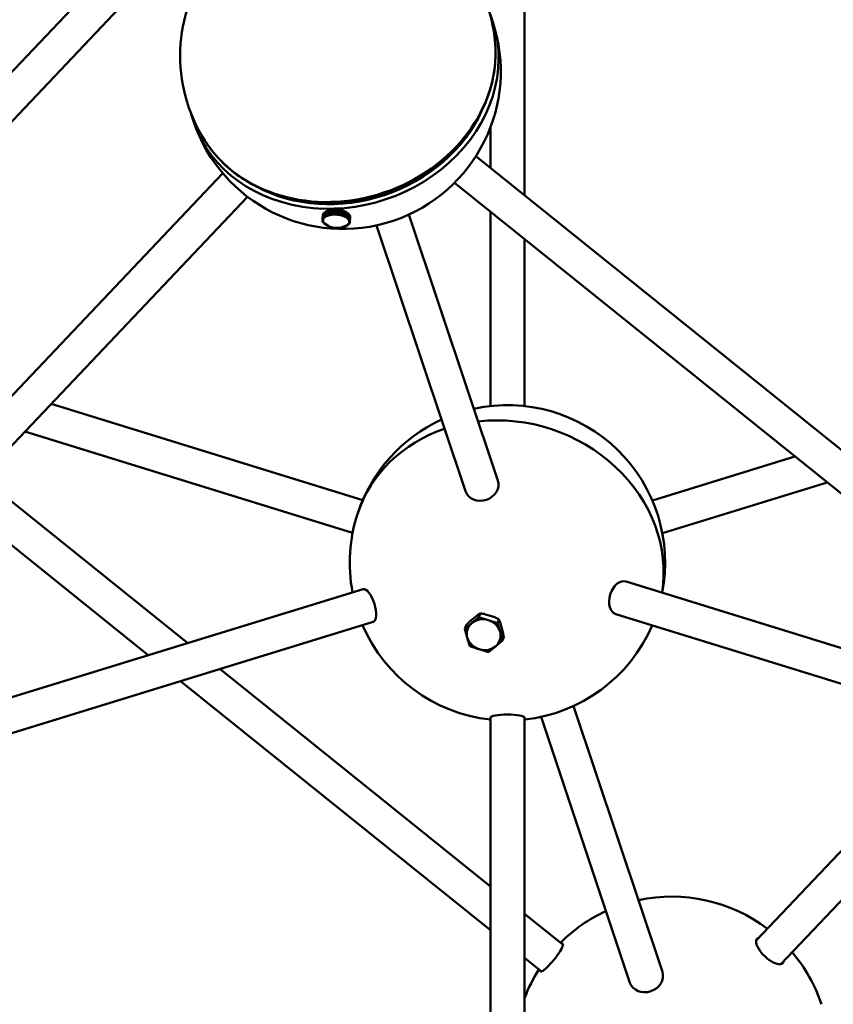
# Model space of a CAD drawing. Header units: millimetres. Extents: x 734 to 2864, y 389 to 1965.
# Tile 18 of 23: x 2268 to 2578, y 905 to 1280. Entities that reach past the tile are written whole.
import ezdxf

# ---------------------------------------------------------------- set-up
doc = ezdxf.new("R2010")
doc.units = ezdxf.units.MM
doc.header["$LTSCALE"] = 11
doc.layers.add('Widoczne (ISO)', color=7, linetype='Continuous', lineweight=50)
doc.layers.add('Widoczne wąskie (ISO)', color=7, linetype='Continuous', lineweight=50)

msp = doc.modelspace()

# ---------------------------------------------------------------- linework, layer by layer
at = {"layer": 'Widoczne (ISO)'}
for p, q in [((2408.03, 1410.53), (2209.88, 1201.53)), ((2417.46, 1401.58), (2219.31, 1192.59)), ((2460.28, 1212.9), (2460.28, 1390.46)), ((2447.28, 1223.35), (2447.28, 1238.69)), ((2432.41, 1229.03), (2432.84, 1229.46)), ((2441.78, 1227.77), (2688.31, 1029.5)), ((2345.47, 1221.28), (2147.33, 1012.28)), ((2433.63, 1217.64), (2680.17, 1019.37)), ((2354.91, 1212.33), (2156.76, 1003.34)), ((2377.78, 1210.4), (2376.41, 1210.59)), ((2384.22, 1206.4), (2383.99, 1206.2)), ((2384.11, 1204.66), (2384.22, 1206.4)), ((2384.25, 1206.42), (2384.13, 1204.68)), ((2384.25, 1206.39), (2384.22, 1206.4)), ((2384.53, 1206.61), (2384.25, 1206.42)), ((2384.41, 1204.87), (2384.53, 1206.61)), ((2384.56, 1206.63), (2384.44, 1204.88)), ((2384.56, 1206.6), (2384.53, 1206.61)), ((2384.88, 1206.8), (2384.56, 1206.63)), ((2384.76, 1205.05), (2384.88, 1206.8)), ((2384.91, 1206.81), (2384.8, 1205.07)), ((2384.91, 1206.78), (2384.88, 1206.8)), ((2385.27, 1206.97), (2384.91, 1206.81)), ((2385.15, 1205.22), (2385.27, 1206.97)), ((2385.31, 1206.98), (2385.19, 1205.24)), ((2385.31, 1206.95), (2385.27, 1206.97)), ((2385.7, 1207.11), (2385.31, 1206.98)), ((2385.59, 1205.37), (2385.7, 1207.11)), ((2385.74, 1207.12), (2385.63, 1205.38)), ((2385.74, 1207.08), (2385.7, 1207.11)), ((2386.17, 1207.23), (2385.74, 1207.12)), ((2386.05, 1205.49), (2386.17, 1207.23)), ((2386.21, 1207.24), (2386.09, 1205.5)), ((2386.21, 1207.2), (2386.17, 1207.23)), ((2386.66, 1207.32), (2386.21, 1207.24)), ((2386.54, 1205.58), (2386.66, 1207.32)), ((2386.7, 1207.33), (2386.59, 1205.59)), ((2386.7, 1207.28), (2386.66, 1207.32)), ((2387.17, 1207.39), (2386.7, 1207.33)), ((2387.06, 1205.65), (2387.17, 1207.39)), ((2387.22, 1207.4), (2387.1, 1205.65)), ((2387.22, 1207.33), (2387.17, 1207.39)), ((2387.7, 1207.43), (2387.22, 1207.4)), ((2387.59, 1205.69), (2387.7, 1207.43)), ((2387.75, 1207.43), (2387.64, 1205.69)), ((2387.75, 1207.34), (2387.7, 1207.43)), ((2388.25, 1207.44), (2387.75, 1207.43)), ((2388.13, 1205.7), (2388.25, 1207.44)), ((2388.17, 1205.58), (2388.28, 1207.32)), ((2388.3, 1207.44), (2388.18, 1205.7)), ((2388.28, 1207.32), (2388.25, 1207.44)), ((2388.8, 1207.43), (2388.3, 1207.44)), ((2388.68, 1205.68), (2388.8, 1207.43)), ((2388.69, 1205.56), (2388.81, 1207.3)), ((2388.83, 1207.3), (2388.71, 1205.56)), ((2388.85, 1207.42), (2388.73, 1205.68)), ((2388.81, 1207.3), (2388.8, 1207.43)), ((2388.83, 1207.3), (2388.85, 1207.42)), ((2389.34, 1207.38), (2388.85, 1207.42)), ((2389.23, 1205.64), (2389.34, 1207.38)), ((2389.35, 1207.26), (2389.24, 1205.51)), ((2389.39, 1207.38), (2389.28, 1205.63)), ((2389.35, 1207.26), (2389.39, 1207.38)), ((2389.89, 1207.31), (2389.39, 1207.38)), ((2389.77, 1205.57), (2389.89, 1207.31)), ((2389.93, 1207.3), (2389.82, 1205.56)), ((2389.88, 1207.21), (2389.93, 1207.3)), ((2390.41, 1207.21), (2389.93, 1207.3)), ((2390.3, 1205.47), (2390.41, 1207.21)), ((2390.46, 1207.2), (2390.35, 1205.46)), ((2390.41, 1207.14), (2390.46, 1207.2)), ((2390.93, 1207.08), (2390.46, 1207.2)), ((2390.81, 1205.34), (2390.93, 1207.08)), ((2390.97, 1207.07), (2390.86, 1205.33)), ((2390.92, 1207.03), (2390.97, 1207.07)), ((2391.41, 1206.94), (2390.97, 1207.07)), ((2391.3, 1205.19), (2391.41, 1206.94)), ((2391.45, 1206.92), (2391.34, 1205.18)), ((2391.41, 1206.89), (2391.45, 1206.92)), ((2391.87, 1206.76), (2391.45, 1206.92)), ((2391.75, 1205.02), (2391.87, 1206.76)), ((2391.91, 1206.75), (2391.79, 1205)), ((2391.87, 1206.72), (2391.91, 1206.75)), ((2392.29, 1206.57), (2391.91, 1206.75)), ((2392.18, 1204.83), (2392.29, 1206.57)), ((2392.33, 1206.55), (2392.21, 1204.81)), ((2392.29, 1206.54), (2392.33, 1206.55)), ((2392.68, 1206.36), (2392.33, 1206.55)), ((2392.56, 1204.62), (2392.68, 1206.36)), ((2447.28, 1132.71), (2447.28, 1206.67)), ((2383.37, 1203.42), (2383.38, 1203.44)), ((2383.62, 1203.41), (2383.37, 1203.42)), ((2383.39, 1203.17), (2383.37, 1203.42)), ((2383.49, 1205.18), (2383.38, 1203.44)), ((2383.38, 1203.44), (2383.41, 1203.68)), ((2383.62, 1203.42), (2383.38, 1203.44)), ((2383.64, 1203.16), (2383.39, 1203.17)), ((2383.4, 1203.15), (2383.4, 1203.17)), ((2383.64, 1203.15), (2383.4, 1203.15)), ((2383.47, 1202.9), (2383.4, 1203.15)), ((2383.41, 1203.68), (2383.53, 1205.43)), ((2383.66, 1203.66), (2383.41, 1203.68)), ((2383.53, 1205.45), (2383.42, 1203.71)), ((2383.42, 1203.71), (2383.5, 1203.94)), ((2383.66, 1203.67), (2383.42, 1203.71)), ((2383.71, 1202.91), (2383.47, 1202.9)), ((2383.48, 1202.88), (2383.48, 1202.9)), ((2383.72, 1202.9), (2383.48, 1202.88)), ((2383.6, 1202.64), (2383.48, 1202.88)), ((2383.53, 1205.43), (2383.49, 1205.18)), ((2383.5, 1203.94), (2383.62, 1205.69)), ((2383.75, 1203.91), (2383.5, 1203.94)), ((2383.63, 1205.71), (2383.51, 1203.97)), ((2383.51, 1203.97), (2383.65, 1204.19)), ((2383.75, 1203.92), (2383.51, 1203.97)), ((2383.62, 1205.69), (2383.53, 1205.45)), ((2383.53, 1205.43), (2383.53, 1205.43)), ((2383.84, 1202.65), (2383.6, 1202.64)), ((2383.61, 1202.61), (2383.61, 1202.64)), ((2383.85, 1202.64), (2383.61, 1202.61)), ((2383.78, 1202.37), (2383.61, 1202.61)), ((2383.63, 1205.68), (2383.62, 1205.69)), ((2383.62, 1203.42), (2383.64, 1203.54)), ((2383.62, 1203.41), (2383.62, 1203.43)), ((2383.63, 1203.29), (2383.62, 1203.41)), ((2383.77, 1205.94), (2383.63, 1205.71)), ((2383.63, 1203.45), (2383.64, 1203.5)), ((2383.64, 1203.16), (2383.63, 1203.29)), ((2383.64, 1203.54), (2383.66, 1203.66)), ((2383.64, 1203.19), (2383.64, 1203.16)), ((2383.64, 1203.15), (2383.65, 1203.18)), ((2383.68, 1203.03), (2383.64, 1203.15)), ((2383.65, 1204.19), (2383.77, 1205.94)), ((2383.89, 1204.15), (2383.65, 1204.19)), ((2383.66, 1203.67), (2383.7, 1203.79)), ((2383.66, 1203.66), (2383.66, 1203.67)), ((2383.78, 1205.96), (2383.67, 1204.22)), ((2383.67, 1204.22), (2383.85, 1204.43)), ((2383.9, 1204.16), (2383.67, 1204.22)), ((2383.71, 1202.91), (2383.68, 1203.03)), ((2383.7, 1203.79), (2383.75, 1203.91)), ((2383.72, 1202.92), (2383.71, 1202.91)), ((2383.72, 1202.9), (2383.72, 1202.91)), ((2383.78, 1202.77), (2383.72, 1202.9)), ((2383.75, 1203.92), (2383.82, 1204.03)), ((2383.75, 1203.91), (2383.75, 1203.92)), ((2383.78, 1205.93), (2383.77, 1205.94)), ((2383.97, 1206.18), (2383.78, 1205.96)), ((2383.84, 1202.65), (2383.78, 1202.77)), ((2383.82, 1204.03), (2383.89, 1204.15)), ((2383.84, 1202.66), (2383.84, 1202.65)), ((2383.85, 1204.43), (2383.97, 1206.18)), ((2384.08, 1204.38), (2383.85, 1204.43)), ((2383.85, 1202.64), (2383.85, 1202.65)), ((2383.93, 1202.52), (2383.85, 1202.64)), ((2383.99, 1206.2), (2383.87, 1204.45)), ((2383.87, 1204.45), (2384.11, 1204.66)), ((2384.09, 1204.39), (2383.87, 1204.45)), ((2383.89, 1204.15), (2383.89, 1204.16)), ((2383.9, 1204.16), (2383.99, 1204.27)), ((2383.99, 1206.17), (2383.97, 1206.18)), ((2383.99, 1204.27), (2384.08, 1204.38)), ((2384.08, 1204.38), (2384.08, 1204.39)), ((2384.09, 1204.39), (2384.21, 1204.49)), ((2384.33, 1204.59), (2384.11, 1204.66)), ((2384.13, 1204.68), (2384.41, 1204.87)), ((2384.34, 1204.6), (2384.13, 1204.68)), ((2384.21, 1204.49), (2384.33, 1204.59)), ((2384.33, 1204.59), (2384.33, 1204.6)), ((2384.34, 1204.6), (2384.48, 1204.69)), ((2384.62, 1204.79), (2384.41, 1204.87)), ((2384.44, 1204.88), (2384.76, 1205.05)), ((2384.63, 1204.8), (2384.44, 1204.88)), ((2384.48, 1204.69), (2384.62, 1204.79)), ((2384.62, 1204.79), (2384.62, 1204.8)), ((2384.63, 1204.8), (2384.79, 1204.88)), ((2384.95, 1204.97), (2384.76, 1205.05)), ((2384.79, 1204.88), (2384.95, 1204.97)), ((2384.8, 1205.07), (2385.15, 1205.22)), ((2384.97, 1204.97), (2384.8, 1205.07)), ((2384.95, 1204.97), (2384.95, 1204.98)), ((2384.97, 1204.97), (2385.15, 1205.05)), ((2385.33, 1205.13), (2385.15, 1205.22)), ((2385.15, 1205.05), (2385.33, 1205.13)), ((2385.19, 1205.24), (2385.59, 1205.37)), ((2385.35, 1205.13), (2385.19, 1205.24)), ((2385.33, 1205.13), (2385.33, 1205.14)), ((2385.35, 1205.13), (2385.54, 1205.2)), ((2385.54, 1205.2), (2385.74, 1205.26)), ((2385.74, 1205.26), (2385.59, 1205.37)), ((2385.63, 1205.38), (2386.05, 1205.49)), ((2385.76, 1205.27), (2385.63, 1205.38)), ((2385.74, 1205.26), (2385.74, 1205.28)), ((2385.76, 1205.27), (2385.97, 1205.32)), ((2385.97, 1205.32), (2386.18, 1205.38)), ((2386.18, 1205.38), (2386.05, 1205.49)), ((2386.09, 1205.5), (2386.54, 1205.58)), ((2386.2, 1205.38), (2386.09, 1205.5)), ((2386.18, 1205.38), (2386.18, 1205.4)), ((2386.2, 1205.38), (2386.43, 1205.42)), ((2386.43, 1205.42), (2386.65, 1205.47)), ((2386.65, 1205.47), (2386.54, 1205.58)), ((2386.59, 1205.59), (2387.06, 1205.65)), ((2386.67, 1205.47), (2386.59, 1205.59)), ((2386.65, 1205.47), (2386.65, 1205.5)), ((2386.67, 1205.47), (2386.91, 1205.5)), ((2386.91, 1205.5), (2387.14, 1205.53)), ((2387.14, 1205.53), (2387.06, 1205.65)), ((2387.1, 1205.65), (2387.59, 1205.69)), ((2387.17, 1205.53), (2387.1, 1205.65)), ((2387.14, 1205.53), (2387.14, 1205.57)), ((2387.17, 1205.53), (2387.41, 1205.55)), ((2387.41, 1205.55), (2387.65, 1205.57)), ((2387.65, 1205.57), (2387.59, 1205.69)), ((2387.64, 1205.69), (2388.13, 1205.7)), ((2387.67, 1205.57), (2387.64, 1205.69)), ((2387.65, 1205.57), (2387.65, 1205.63)), ((2387.67, 1205.57), (2387.92, 1205.57)), ((2387.92, 1205.57), (2388.17, 1205.58)), ((2388.17, 1205.58), (2388.13, 1205.7)), ((2388.19, 1205.58), (2388.18, 1205.7)), ((2388.18, 1205.7), (2388.68, 1205.68)), ((2388.19, 1205.58), (2388.44, 1205.57)), ((2388.44, 1205.57), (2388.69, 1205.56)), ((2388.69, 1205.56), (2388.68, 1205.68)), ((2388.71, 1205.56), (2388.73, 1205.68)), ((2388.71, 1205.56), (2388.96, 1205.54)), ((2388.73, 1205.68), (2389.23, 1205.64)), ((2388.96, 1205.54), (2389.21, 1205.52)), ((2389.21, 1205.52), (2389.23, 1205.64)), ((2389.24, 1205.51), (2389.28, 1205.63)), ((2389.24, 1205.51), (2389.48, 1205.48)), ((2389.28, 1205.63), (2389.77, 1205.57)), ((2389.48, 1205.48), (2389.73, 1205.45)), ((2389.73, 1205.45), (2389.77, 1205.57)), ((2389.75, 1205.44), (2389.82, 1205.56)), ((2389.76, 1205.53), (2389.75, 1205.44)), ((2389.75, 1205.44), (2389.99, 1205.4)), ((2389.82, 1205.56), (2390.3, 1205.47)), ((2389.99, 1205.4), (2390.23, 1205.35)), ((2390.23, 1205.35), (2390.3, 1205.47)), ((2390.25, 1205.35), (2390.35, 1205.46)), ((2390.26, 1205.4), (2390.25, 1205.35)), ((2390.25, 1205.35), (2390.48, 1205.29)), ((2390.35, 1205.46), (2390.81, 1205.34)), ((2390.48, 1205.29), (2390.72, 1205.23)), ((2390.72, 1205.23), (2390.81, 1205.34)), ((2390.74, 1205.23), (2390.86, 1205.33)), ((2390.74, 1205.26), (2390.74, 1205.23)), ((2390.74, 1205.23), (2390.96, 1205.16)), ((2390.86, 1205.33), (2391.3, 1205.19)), ((2390.96, 1205.16), (2391.18, 1205.09)), ((2391.18, 1205.09), (2391.3, 1205.19)), ((2391.2, 1205.08), (2391.34, 1205.18)), ((2391.2, 1205.11), (2391.2, 1205.08)), ((2391.2, 1205.08), (2391.41, 1205)), ((2391.34, 1205.18), (2391.75, 1205.02)), ((2391.41, 1205), (2391.61, 1204.93)), ((2391.61, 1204.93), (2391.75, 1205.02)), ((2391.63, 1204.92), (2391.79, 1205)), ((2391.63, 1204.94), (2391.63, 1204.92)), ((2391.63, 1204.92), (2391.82, 1204.83)), ((2391.79, 1205), (2392.18, 1204.83)), ((2391.82, 1204.83), (2392.02, 1204.74)), ((2392.02, 1204.74), (2392.18, 1204.83)), ((2392.03, 1204.73), (2392.21, 1204.81)), ((2392.03, 1204.75), (2392.03, 1204.73)), ((2392.03, 1204.73), (2392.21, 1204.64)), ((2392.21, 1204.81), (2392.56, 1204.62)), ((2392.21, 1204.64), (2392.38, 1204.54)), ((2392.38, 1204.54), (2392.56, 1204.62)), ((2392.4, 1204.53), (2392.59, 1204.6)), ((2392.4, 1204.55), (2392.4, 1204.53)), ((2392.4, 1204.53), (2392.55, 1204.43)), ((2392.55, 1204.43), (2392.7, 1204.32)), ((2392.71, 1206.34), (2392.59, 1204.6)), ((2392.59, 1204.6), (2392.9, 1204.39)), ((2392.67, 1206.33), (2392.71, 1206.34)), ((2392.7, 1204.32), (2392.9, 1204.39)), ((2393.02, 1206.13), (2392.71, 1206.34)), ((2392.72, 1204.31), (2392.93, 1204.37)), ((2392.72, 1204.33), (2392.72, 1204.31)), ((2392.72, 1204.31), (2392.85, 1204.2)), ((2392.85, 1204.2), (2392.98, 1204.09)), ((2392.9, 1204.39), (2393.02, 1206.13)), ((2393.05, 1206.11), (2392.93, 1204.37)), ((2392.93, 1204.37), (2393.19, 1204.15)), ((2392.98, 1204.09), (2393.19, 1204.15)), ((2392.99, 1204.08), (2393.22, 1204.12)), ((2393, 1204.1), (2392.99, 1204.08)), ((2392.99, 1204.08), (2393.1, 1203.97)), ((2393.01, 1206.1), (2393.05, 1206.11)), ((2393.31, 1205.89), (2393.05, 1206.11)), ((2393.1, 1203.97), (2393.21, 1203.85)), ((2393.19, 1204.15), (2393.31, 1205.89)), ((2393.21, 1203.85), (2393.44, 1203.89)), ((2393.33, 1205.87), (2393.22, 1204.12)), ((2393.22, 1204.12), (2393.44, 1203.89)), ((2393.22, 1203.84), (2393.46, 1203.87)), ((2393.22, 1203.85), (2393.22, 1203.84)), ((2393.22, 1203.84), (2393.31, 1203.72)), ((2393.31, 1205.86), (2393.33, 1205.87)), ((2393.31, 1203.72), (2393.4, 1203.6)), ((2393.55, 1205.64), (2393.33, 1205.87)), ((2393.4, 1203.6), (2393.63, 1203.63)), ((2393.4, 1203.59), (2393.64, 1203.61)), ((2393.4, 1203.6), (2393.4, 1203.59)), ((2393.4, 1203.59), (2393.46, 1203.47)), ((2393.44, 1203.89), (2393.55, 1205.64)), ((2393.57, 1205.61), (2393.46, 1203.87)), ((2393.46, 1203.87), (2393.63, 1203.63)), ((2393.46, 1203.47), (2393.52, 1203.35)), ((2393.52, 1203.35), (2393.77, 1203.37)), ((2393.53, 1203.35), (2393.53, 1203.34)), ((2393.53, 1203.34), (2393.56, 1203.21)), ((2393.53, 1203.34), (2393.78, 1203.34)), ((2393.55, 1205.61), (2393.57, 1205.61)), ((2393.56, 1203.21), (2393.6, 1203.09)), ((2393.75, 1205.38), (2393.57, 1205.61)), ((2393.6, 1202.7), (2393.58, 1202.58)), ((2393.58, 1202.58), (2393.59, 1202.62)), ((2393.6, 1203.09), (2393.85, 1203.1)), ((2393.6, 1203.09), (2393.6, 1203.08)), ((2393.6, 1203.08), (2393.61, 1202.96)), ((2393.6, 1203.08), (2393.85, 1203.07)), ((2393.62, 1202.82), (2393.6, 1202.7)), ((2393.61, 1202.96), (2393.62, 1202.84)), ((2393.61, 1202.79), (2393.62, 1202.87)), ((2393.62, 1202.84), (2393.62, 1202.82)), ((2393.62, 1202.84), (2393.87, 1202.83)), ((2393.62, 1202.82), (2393.87, 1202.8)), ((2393.63, 1203.63), (2393.75, 1205.38)), ((2393.76, 1205.35), (2393.64, 1203.61)), ((2393.64, 1203.61), (2393.77, 1203.37)), ((2393.74, 1205.35), (2393.76, 1205.35)), ((2393.88, 1205.11), (2393.76, 1205.35)), ((2393.77, 1203.37), (2393.88, 1205.11)), ((2393.89, 1205.08), (2393.78, 1203.34)), ((2393.78, 1203.34), (2393.85, 1203.1)), ((2393.87, 1202.8), (2393.83, 1202.56)), ((2393.85, 1203.1), (2393.96, 1204.84)), ((2393.97, 1204.81), (2393.85, 1203.07)), ((2393.85, 1203.07), (2393.87, 1202.83)), ((2393.87, 1202.83), (2393.98, 1204.57)), ((2393.98, 1204.55), (2393.87, 1202.8)), ((2393.88, 1205.08), (2393.89, 1205.08)), ((2393.96, 1204.84), (2393.89, 1205.08)), ((2393.96, 1204.82), (2393.97, 1204.81)), ((2393.98, 1204.57), (2393.97, 1204.81)), ((2393.98, 1204.55), (2393.98, 1204.55)), ((2416.31, 1205.59), (2450.16, 1104.39)), ((2384.02, 1202.4), (2383.78, 1202.37)), ((2384.03, 1202.39), (2383.8, 1202.35)), ((2383.8, 1202.35), (2383.81, 1202.38)), ((2384.02, 1202.12), (2383.8, 1202.35)), ((2384.02, 1202.4), (2383.93, 1202.52)), ((2384.02, 1202.41), (2384.02, 1202.4)), ((2384.25, 1202.16), (2384.02, 1202.12)), ((2384.03, 1202.39), (2384.03, 1202.4)), ((2384.14, 1202.28), (2384.03, 1202.39)), ((2384.26, 1202.15), (2384.05, 1202.1)), ((2384.05, 1202.1), (2384.05, 1202.12)), ((2384.31, 1201.88), (2384.05, 1202.1)), ((2384.25, 1202.16), (2384.14, 1202.28)), ((2384.25, 1202.17), (2384.25, 1202.16)), ((2384.26, 1202.15), (2384.26, 1202.16)), ((2384.39, 1202.04), (2384.26, 1202.15)), ((2384.52, 1201.93), (2384.31, 1201.88)), ((2384.54, 1201.92), (2384.34, 1201.86)), ((2384.34, 1201.86), (2384.34, 1201.88)), ((2384.65, 1201.65), (2384.34, 1201.86)), ((2384.52, 1201.93), (2384.39, 1202.04)), ((2384.52, 1201.94), (2384.52, 1201.93)), ((2384.54, 1201.92), (2384.54, 1201.93)), ((2384.6, 1201.88), (2384.54, 1201.92)), ((2384.84, 1201.71), (2384.65, 1201.65)), ((2384.85, 1201.7), (2384.68, 1201.63)), ((2384.68, 1201.63), (2384.68, 1201.66)), ((2385.03, 1201.43), (2384.68, 1201.63)), ((2385.17, 1201.49), (2385.03, 1201.43)), ((2385.19, 1201.48), (2385.07, 1201.42)), ((2385.07, 1201.42), (2385.07, 1201.45)), ((2385.45, 1201.24), (2385.07, 1201.42)), ((2385.54, 1201.29), (2385.45, 1201.24)), ((2385.56, 1201.27), (2385.49, 1201.22)), ((2385.49, 1201.22), (2385.49, 1201.26)), ((2385.9, 1201.07), (2385.49, 1201.22)), ((2385.94, 1201.09), (2385.9, 1201.07)), ((2385.95, 1201.05), (2385.95, 1201.09)), ((2385.97, 1201.08), (2385.95, 1201.05)), ((2386.26, 1200.95), (2385.95, 1201.05)), ((2390.65, 1200.66), (2390.65, 1200.66)), ((2390.65, 1200.66), (2390.65, 1200.66)), ((2390.65, 1200.66), (2390.65, 1200.65)), ((2391.15, 1200.75), (2390.7, 1200.66)), ((2390.7, 1200.67), (2390.7, 1200.66)), ((2391.11, 1200.79), (2391.15, 1200.75)), ((2391.15, 1200.8), (2391.19, 1200.76)), ((2391.15, 1200.79), (2391.15, 1200.75)), ((2391.62, 1200.87), (2391.19, 1200.76)), ((2391.53, 1200.93), (2391.62, 1200.87)), ((2391.56, 1200.94), (2391.66, 1200.88)), ((2391.62, 1200.9), (2391.62, 1200.87)), ((2392.05, 1201.01), (2391.66, 1200.88)), ((2391.92, 1201.09), (2392.05, 1201.01)), ((2391.94, 1201.1), (2392.09, 1201.02)), ((2392.05, 1201.04), (2392.05, 1201.01)), ((2392.45, 1201.17), (2392.09, 1201.02)), ((2392.28, 1201.27), (2392.45, 1201.17)), ((2392.29, 1201.28), (2392.48, 1201.19)), ((2392.45, 1201.2), (2392.45, 1201.17)), ((2392.8, 1201.36), (2392.48, 1201.19)), ((2392.61, 1201.45), (2392.5, 1201.39)), ((2392.61, 1201.45), (2392.61, 1201.45)), ((2392.61, 1201.45), (2392.8, 1201.36)), ((2392.76, 1201.55), (2392.62, 1201.46)), ((2392.62, 1201.46), (2392.62, 1201.46)), ((2392.62, 1201.46), (2392.83, 1201.38)), ((2392.9, 1201.65), (2392.76, 1201.55)), ((2392.8, 1201.39), (2392.8, 1201.36)), ((2393.11, 1201.57), (2392.83, 1201.38)), ((2392.9, 1201.65), (2392.9, 1201.65)), ((2392.9, 1201.65), (2393.11, 1201.57)), ((2393.03, 1201.76), (2392.91, 1201.65)), ((2392.91, 1201.65), (2392.92, 1201.66)), ((2392.91, 1201.65), (2393.14, 1201.59)), ((2393.15, 1201.86), (2393.03, 1201.76)), ((2393.11, 1201.59), (2393.11, 1201.57)), ((2393.37, 1201.79), (2393.14, 1201.59)), ((2393.15, 1201.87), (2393.15, 1201.86)), ((2393.15, 1201.86), (2393.37, 1201.79)), ((2393.25, 1201.98), (2393.16, 1201.87)), ((2393.16, 1201.87), (2393.16, 1201.88)), ((2393.16, 1201.87), (2393.39, 1201.81)), ((2393.34, 1202.09), (2393.25, 1201.98)), ((2393.35, 1202.1), (2393.34, 1202.09)), ((2393.34, 1202.09), (2393.58, 1202.03)), ((2393.42, 1202.21), (2393.35, 1202.1)), ((2393.35, 1202.1), (2393.35, 1202.11)), ((2393.35, 1202.1), (2393.59, 1202.05)), ((2393.37, 1201.82), (2393.37, 1201.79)), ((2393.58, 1202.03), (2393.39, 1201.81)), ((2393.49, 1202.32), (2393.42, 1202.21)), ((2393.49, 1202.34), (2393.49, 1202.32)), ((2393.49, 1202.32), (2393.73, 1202.28)), ((2393.54, 1202.45), (2393.5, 1202.33)), ((2393.5, 1202.33), (2393.5, 1202.35)), ((2393.5, 1202.33), (2393.74, 1202.3)), ((2393.58, 1202.57), (2393.54, 1202.45)), ((2393.58, 1202.61), (2393.58, 1202.57)), ((2393.58, 1202.58), (2393.83, 1202.56)), ((2393.58, 1202.57), (2393.83, 1202.54)), ((2393.58, 1202.05), (2393.58, 1202.03)), ((2393.73, 1202.28), (2393.59, 1202.05)), ((2393.73, 1202.3), (2393.73, 1202.28)), ((2393.83, 1202.54), (2393.74, 1202.3)), ((2393.83, 1202.56), (2393.83, 1202.54)), ((2403.98, 1201.46), (2437.83, 1100.27)), ((2460.28, 1132.71), (2460.28, 1196.21)), ((2280.15, 1133.48), (2398.71, 1096.87)), ((2270.17, 1122.96), (2394.87, 1084.45)), ((2563.16, 1113.48), (2508.89, 1096.8)), ((2253.71, 1105.59), (2332.17, 1042.49)), ((2575.39, 1103.64), (2512.71, 1084.37)), ((2244.73, 1096.13), (2317.16, 1037.88)), ((2674.66, 1011.65), (2498.88, 1065.94)), ((2398.9, 1063), (2170.38, 992.77)), ((2439.37, 1050.69), (2442.22, 1053.06)), ((2442.88, 1052.36), (2443.35, 1053.78)), ((2445.1, 1053.56), (2448.95, 1052.35)), ((2670.82, 999.23), (2495.05, 1053.52)), ((2402.72, 1050.57), (2174.2, 980.34)), ((2440.23, 1050.16), (2437.58, 1047.95)), ((2437.58, 1047.95), (2438.05, 1049.37)), ((2442.88, 1052.36), (2440.23, 1050.16)), ((2446.46, 1051.24), (2442.88, 1052.36)), ((2450.04, 1050.11), (2446.46, 1051.24)), ((2450.04, 1050.11), (2450.51, 1051.52)), ((2450.97, 1046.78), (2450.04, 1050.11)), ((2451.04, 1050.28), (2452.03, 1046.7)), ((2437.58, 1047.95), (2438.51, 1044.62)), ((2451.89, 1043.44), (2450.97, 1046.78)), ((2438.51, 1044.62), (2439.43, 1041.29)), ((2449.24, 1041.24), (2451.89, 1043.44)), ((2451.89, 1043.44), (2452.36, 1044.86)), ((2439.43, 1041.29), (2443.01, 1040.16)), ((2443.01, 1040.16), (2446.59, 1039.03)), ((2446.59, 1039.03), (2449.24, 1041.24)), ((2344.41, 1032.65), (2447.28, 949.91)), ((2329.4, 1028.04), (2447.28, 933.23)), ((2512.71, 917.36), (2478.86, 1018.56)), ((2447.28, 756.43), (2447.28, 1014.18)), ((2460.28, 756.43), (2460.28, 1014.18)), ((2500.38, 913.24), (2466.54, 1014.43)), ((2627.41, 1012.64), (2548.39, 929.29)), ((2641.27, 1008.36), (2557.82, 920.34)), ((2460.28, 939.46), (2474.91, 927.69)), ((2460.28, 922.77), (2466.77, 917.56))]:
    msp.add_line(p, q, dxfattribs=at)
for centre, radius, start, end in [((2389.29, 1265.89), 60, 4.5901, 212.3958), ((2391.23, 1260.09), 60, 198.4929, 18.4929), ((2388.5, 1201.31), 9.08, 69.1158, 72.4812), ((2388.93, 1207.7), 7.25, 232.2065, 300.1937), ((2453.78, 1073.06), 60, 349.058, 102.2737), ((2453.78, 1073.06), 60, 114.7122, 161.7094), ((2453.78, 1073.06), 60, 161.7094, 190.8642), ((2453.78, 1073.06), 60, 203.3027, 263.7808), ((2453.78, 1073.06), 60, 276.2192, 336.6195), ((2445.2, 1047.11), 7.28, 247.6544, 255.7645), ((2516.33, 886.03), 60, 52.7455, 102.2737), ((2516.33, 886.03), 60, 114.7122, 134.9725), ((2516.33, 886.03), 60, 18.4929, 40.307), ((2516.33, 886.03), 60, 147.411, 159.1032)]:
    msp.add_arc(centre, radius, start, end, dxfattribs=at)
for centre, major_axis, ratio, start_param, end_param in [((2391.23, 1260.09), (-56.9, -19.03), 0.856497, 6.228253, 9.479711), ((2391.23, 1260.09), (-55.01, -18.4), 0.856497, 0.67847, 2.463122), ((2388.94, 1207.92), (-4.99, 0.33), 0.486999, 5.538635, 5.703538), ((2388.91, 1207.48), (-4.99, 0.33), 0.486999, 5.132001, 5.439441), ((2388.74, 1204.86), (4.99, -0.33), 0.486999, 1.692932, 1.69429), ((2388.74, 1204.86), (4.99, -0.33), 0.486999, 1.584629, 1.589438), ((2388.91, 1207.48), (-4.99, 0.33), 0.486999, 4.397269, 4.686918), ((2388.74, 1204.86), (4.99, -0.33), 0.486999, 1.479778, 1.482774), ((2388.94, 1207.92), (-4.99, 0.33), 0.486999, 4.142122, 4.280284), ((2388.62, 1203.12), (-4.99, 0.33), 0.486999, 6.247043, 6.351762), ((2388.62, 1203.12), (-4.99, 0.33), 0.486999, 0.068577, 0.173297), ((2388.62, 1203.12), (-4.99, 0.33), 0.486999, 6.142323, 6.247043), ((2388.62, 1203.12), (-4.99, 0.33), 0.486999, 0.173297, 0.278016), ((2388.62, 1203.12), (-4.99, 0.33), 0.486999, 6.037603, 6.142323), ((2388.62, 1203.12), (-4.99, 0.33), 0.486999, 0.278016, 0.382736), ((2388.62, 1203.12), (-4.99, 0.33), 0.486999, 5.932883, 6.037603), ((2388.62, 1203.12), (-4.99, 0.33), 0.486999, 5.828164, 5.932883), ((2388.62, 1203.12), (4.99, -0.33), 0.486999, 2.581851, 2.686571), ((2388.62, 1203.12), (4.99, -0.33), 0.486999, 2.477131, 2.581851), ((2388.62, 1203.12), (4.99, -0.33), 0.486999, 2.372412, 2.477131), ((2388.62, 1203.12), (4.99, -0.33), 0.486999, 2.267692, 2.372412), ((2388.62, 1203.12), (4.99, -0.33), 0.486999, 2.162972, 2.267692), ((2388.62, 1203.12), (4.99, -0.33), 0.486999, 2.058252, 2.162972), ((2388.62, 1203.12), (4.99, -0.33), 0.486999, 1.953533, 2.058252), ((2388.62, 1203.12), (4.99, -0.33), 0.486999, 1.848813, 1.953533), ((2388.62, 1203.12), (4.99, -0.33), 0.486999, 1.744093, 1.848813), ((2388.62, 1203.12), (4.99, -0.33), 0.486999, 1.639373, 1.744093), ((2388.62, 1203.12), (4.99, -0.33), 0.486999, 1.534654, 1.639373), ((2388.62, 1203.12), (4.99, -0.33), 0.486999, 1.429934, 1.534654), ((2388.62, 1203.12), (4.99, -0.33), 0.486999, 1.325214, 1.429934), ((2388.62, 1203.12), (4.99, -0.33), 0.486999, 1.220494, 1.325214), ((2388.62, 1203.12), (4.99, -0.33), 0.486999, 1.115775, 1.220494), ((2388.62, 1203.12), (4.99, -0.33), 0.486999, 1.011055, 1.115775), ((2388.62, 1203.12), (4.99, -0.33), 0.486999, 0.906335, 1.011055), ((2388.62, 1203.12), (4.99, -0.33), 0.486999, 0.801615, 0.906335), ((2388.62, 1203.12), (4.99, -0.33), 0.486999, 0.696896, 0.801615), ((2388.62, 1203.12), (4.99, -0.33), 0.486999, 0.592176, 0.696896), ((2388.62, 1203.12), (4.99, -0.33), 0.486999, 0.487456, 0.592176), ((2388.62, 1203.12), (4.99, -0.33), 0.486999, 0.382736, 0.487456), ((2388.62, 1203.12), (4.99, -0.33), 0.486999, 0.278016, 0.382736), ((2388.62, 1203.12), (4.99, -0.33), 0.486999, 0.173297, 0.278016), ((2388.62, 1203.12), (4.99, -0.33), 0.486999, 6.142323, 6.247043), ((2388.62, 1203.12), (4.99, -0.33), 0.486999, 0.068577, 0.173297), ((2388.62, 1203.12), (4.99, -0.33), 0.486999, 6.247043, 6.351762), ((2388.62, 1203.12), (-4.99, 0.33), 0.486999, 0.382736, 0.487456), ((2388.62, 1203.12), (-4.99, 0.33), 0.486999, 0.487456, 0.592176), ((2388.62, 1203.12), (-4.99, 0.33), 0.486999, 0.592176, 0.625457), ((2388.62, 1203.12), (-4.99, 0.33), 0.486999, 2.516135, 2.581851), ((2388.62, 1203.12), (-4.99, 0.33), 0.486999, 2.581851, 2.686571), ((2388.62, 1203.12), (4.99, -0.33), 0.486999, 5.828164, 5.932883), ((2388.62, 1203.12), (4.99, -0.33), 0.486999, 5.932883, 6.037603), ((2388.62, 1203.12), (4.99, -0.33), 0.486999, 6.037603, 6.142323), ((2453.78, 1131.94), (-6.5, 0), 0.173648, 4.480109, 4.944669), ((2453.78, 1073.06), (56.97, -18.83), 0.892132, 0.143818, 2.046261), ((2453.78, 1073.06), (56.97, -18.83), 0.892132, 0.143818, 2.046261), ((2453.78, 1073.06), (-56.97, 18.83), 0.892132, 5.41339, 6.283185), ((2453.78, 1073.06), (-56.97, 18.83), 0.892132, 5.41339, 6.283185), ((2443.99, 1102.33), (6.16, 2.06), 0.856497, 3.141593, 6.283185), ((2496.96, 1059.73), (-1.92, -6.21), 0.654702, 3.141593, 6.283185), ((2400.81, 1056.78), (-1.91, 6.21), 0.375444, 3.141593, 6.283185), ((2444.74, 1045.7), (-6.17, 2.04), 0.892132, 5.775202, 6.822399), ((2444.74, 1045.7), (6.17, -2.04), 0.892132, 1.586412, 2.633609), ((2444.74, 1045.7), (6.17, -2.04), 0.892132, 0.539214, 1.586412), ((2444.74, 1045.7), (6.17, -2.04), 0.892132, 5.775202, 6.822399), ((2444.74, 1045.7), (-6.17, 2.04), 0.892132, 0.539214, 1.491498), ((2444.74, 1045.7), (-6.17, 2.04), 0.892132, 1.650095, 2.633609), ((2453.78, 1014.18), (-6.5, 0), 0.173648, 3.141593, 6.283185), ((2553.62, 925.36), (4.9, -4.64), 0.416605, 2.86858, 6.556198), ((2470.59, 922.82), (4.23, 5.26), 0.17476, 2.86858, 6.556198), ((2506.55, 915.3), (6.16, 2.06), 0.856497, 3.141593, 6.283185)]:
    msp.add_ellipse(centre, major_axis=major_axis, ratio=ratio, start_param=start_param, end_param=end_param, dxfattribs=at)
for points, knots in [([(2449.1, 1270.69), (2449.33, 1267.77), (2449.28, 1264.8), (2448.64, 1258.9), (2448.04, 1255.96), (2446.32, 1250.18), (2445.19, 1247.34), (2442.44, 1241.85), (2440.82, 1239.19), (2437.15, 1234.12), (2435.09, 1231.72), (2432.84, 1229.46)], [1.7818476, 1.7818476, 1.7818476, 1.7818476, 1.9485439, 1.9485439, 2.1152403, 2.1152403, 2.2819366, 2.2819366, 2.448633, 2.448633, 2.6153293, 2.6153293, 2.6153293, 2.6153293]), ([(2376.41, 1210.59), (2373.26, 1211.04), (2370.17, 1211.72), (2364.19, 1213.56), (2361.29, 1214.71), (2355.8, 1217.44), (2353.19, 1219.03), (2348.33, 1222.61), (2346.08, 1224.6), (2342.02, 1228.93), (2340.2, 1231.27), (2338.63, 1233.75)], [3.6721308, 3.6721308, 3.6721308, 3.6721308, 3.8388271, 3.8388271, 4.0055235, 4.0055235, 4.1722198, 4.1722198, 4.3389162, 4.3389162, 4.5056125, 4.5056125, 4.5056125, 4.5056125]), ([(2429.23, 1226), (2429.36, 1226.12), (2429.51, 1226.26), (2429.86, 1226.58), (2430.05, 1226.77), (2430.48, 1227.16), (2430.71, 1227.38), (2431.18, 1227.83), (2431.43, 1228.07), (2431.93, 1228.55), (2432.17, 1228.79), (2432.41, 1229.03)], [0, 0, 0, 0, 0.1029114, 0.1029114, 0.2058228, 0.2058228, 0.3087342, 0.3087342, 0.4116457, 0.4116457, 0.5145571, 0.5145571, 0.5145571, 0.5145571]), ([(2429.51, 1226.26), (2429.51, 1226.26), (2429.52, 1226.26), (2429.71, 1226.33), (2429.93, 1226.43), (2430.38, 1226.71), (2430.62, 1226.89), (2431.1, 1227.33), (2431.34, 1227.58), (2431.77, 1228.12), (2431.98, 1228.42), (2432.17, 1228.76), (2432.19, 1228.8), (2432.22, 1228.84)], [0.200305, 0.200305, 0.200305, 0.200305, 0.201756, 0.201756, 0.308309, 0.308309, 0.4182753, 0.4182753, 0.5305734, 0.5305734, 0.6441045, 0.6441045, 0.6588883, 0.6588883, 0.6588883, 0.6588883]), ([(2429.13, 1225.87), (2429.13, 1225.87), (2429.13, 1225.89), (2429.16, 1225.93), (2429.19, 1225.96), (2429.23, 1226)], [0.17798173, 0.17798173, 0.17798173, 0.17798173, 0.22190819, 0.22190819, 0.26938642, 0.26938642, 0.26938642, 0.26938642])]:
    msp.add_open_spline(points, degree=3, knots=knots, dxfattribs=at)
for points in [[(2443.35, 1053.78), (2442.77, 1053.44), (2442.22, 1053.06)], [(2445.1, 1053.56), (2444.28, 1053.7), (2443.35, 1053.78)], [(2439.37, 1050.69), (2438.75, 1050.1), (2438.05, 1049.37)], [(2450.51, 1051.52), (2449.7, 1051.99), (2448.95, 1052.35)], [(2451.04, 1050.28), (2450.8, 1050.91), (2450.51, 1051.52)], [(2452.36, 1044.86), (2452.2, 1045.86), (2452.03, 1046.7)]]:
    msp.add_rational_spline(points, [1, 1.00744351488, 1], degree=2, dxfattribs=at)
at = {"layer": 'Widoczne wąskie (ISO)'}
for centre, major_axis, ratio, start_param, end_param in [((2390.51, 1262.25), (56.46, 18.88), 0.856497, 3.350507, 6.074271), ((2391.93, 1257.99), (53.11, 17.76), 0.856497, 5.412729, 5.511859), ((2390.78, 1261.42), (55.96, 18.72), 0.856497, 4.183988, 5.24079), ((2433.69, 1230.27), (0.497, -0.058), 0.689305, 4.131766, 4.957078), ((2391.55, 1259.12), (-53.64, -17.94), 0.856497, 1.285148, 2.032899), ((2428.93, 1225.52), (0.227, 0.445), 0.880928, 5.498373, 6.121378), ((2428.89, 1226.37), (0.342, -0.365), 0.858374, 6.255067, 6.283185), ((2391.93, 1257.99), (53.11, 17.76), 0.856497, 3.912919, 4.012049), ((2391.55, 1259.12), (-53.64, -17.94), 0.856497, 1.042396, 1.180947)]:
    msp.add_ellipse(centre, major_axis=major_axis, ratio=ratio, start_param=start_param, end_param=end_param, dxfattribs=at)
for points, knots in [([(2432.4, 1229.03), (2432.17, 1228.79), (2431.92, 1228.54), (2431.23, 1227.87), (2430.79, 1227.45), (2430.1, 1226.81), (2429.83, 1226.56), (2429.46, 1226.21), (2429.33, 1226.1), (2429.22, 1225.99)], [-0.5145571, -0.5145571, -0.5145571, -0.5145571, -0.4096703, -0.4096703, -0.2275946, -0.2275946, -0.0875364, -0.0875364, 0, 0, 0, 0]), ([(2433.33, 1229.96), (2433.31, 1229.83), (2433.29, 1229.69), (2433.23, 1229.47), (2433.2, 1229.38), (2433.17, 1229.3)], [0.01294453, 0.01294453, 0.01294453, 0.01294453, 0.07374216, 0.07374216, 0.11025314, 0.11025314, 0.11025314, 0.11025314]), ([(2434.1, 1230.27), (2434.11, 1230.38), (2434.12, 1230.47), (2434.14, 1230.67), (2434.15, 1230.76), (2434.15, 1230.81)], [-0.2291429, -0.2291429, -0.2291429, -0.2291429, -0.1767973, -0.1767973, -0.0976559, -0.0976559, -0.0976559, -0.0976559]), ([(2429.22, 1225.99), (2429.09, 1225.87), (2429, 1225.74), (2428.96, 1225.54), (2428.98, 1225.46), (2429.02, 1225.4)], [-0.2693864, -0.2693864, -0.2693864, -0.2693864, -0.1574326, -0.1574326, -0.0790883, -0.0790883, -0.0790883, -0.0790883]), ([(2429.34, 1226.1), (2429.47, 1226.11), (2429.61, 1226.13), (2429.85, 1226.2), (2429.93, 1226.23), (2430.01, 1226.26)], [0.1129872, 0.1129872, 0.1129872, 0.1129872, 0.1918924, 0.1918924, 0.2345863, 0.2345863, 0.2345863, 0.2345863])]:
    msp.add_open_spline(points, degree=3, knots=knots, dxfattribs=at)
for points in [[(2432.26, 1228.37), (2432.46, 1228.7), (2432.62, 1229.04), (2432.75, 1229.37)], [(2429.21, 1225.92), (2429.2, 1225.93), (2429.19, 1225.94), (2429.18, 1225.94)], [(2429.53, 1225.83), (2429.41, 1225.85), (2429.31, 1225.88), (2429.21, 1225.92)]]:
    msp.add_open_spline(points, degree=3, dxfattribs=at)

doc.saveas('drawing.dxf')
